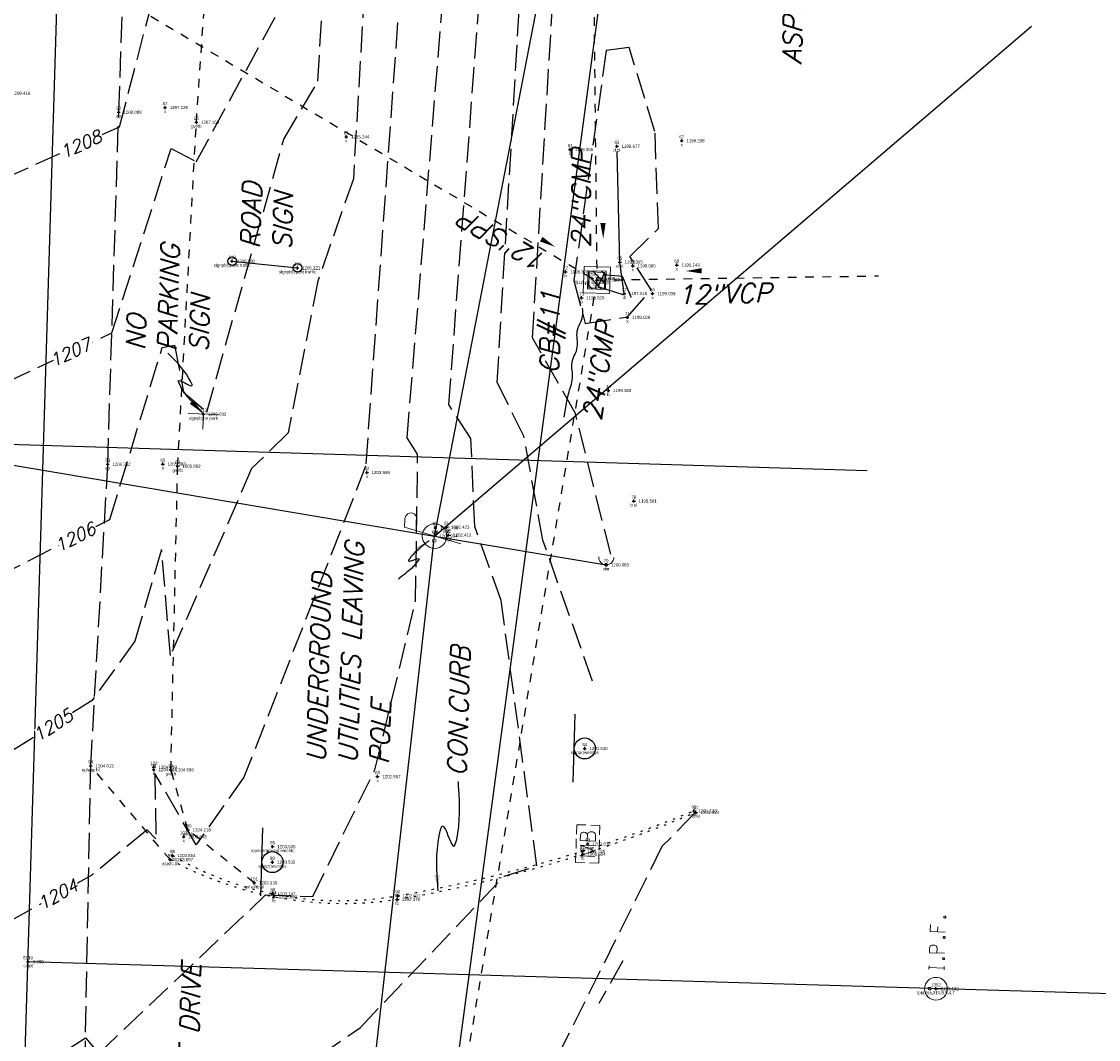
# Model space of a CAD drawing. Extents: x 2383805 to 2387584, y 226460 to 239380.
# Tile 43 of 49: x 2386929 to 2387065, y 228181 to 228310. Entities that reach past the tile are written whole.
import ezdxf
from ezdxf.enums import TextEntityAlignment as Align

# ---------------------------------------------------------------- set-up
doc = ezdxf.new("R2010")
doc.units = 0
doc.header["$LTSCALE"] = 20
doc.header["$MEASUREMENT"] = 0
doc.set_wipeout_variables(frame=1)
doc.header["$PDSIZE"] = 2
for name, pattern in [('elecex', [0]), ('OhDOT_USTN1', [0.055, 0.014, -0.041]), ('OhDOT_USTN2', [0.11, 0.069, -0.041]), ('OhDOT_USTN3', [0.22, 0.165, -0.055]), ('OhDOT_USTN5', [0.11, 0.055, -0.055]), ('REDO_Drainage01', [1.6, 0.85, -0.75]), ('stream', [1.4, 0.7, -0.1, 0.1, -0.1, 0.1, -0.1, 0.1, -0.1]), ('teleex', [0])]:
    doc.linetypes.add(name, pattern=pattern)
for name, color, linetype in [('0_Match_Line_Mask', 9, 'Continuous'), ('DR_X_Cells', 151, 'OhDOT_USTN2'), ('DR_X_Ditch3d', 133, 'stream'), ('DR_X_Storm_Sewer', 151, 'OhDOT_USTN5'), ('DR_X_Text', 7, 'Continuous'), ('DT_X_User_Label', 134, 'Continuous'), ('DV_X_Property_Line', 7, 'Continuous'), ('PV_X_Curb', 120, 'OhDOT_USTN1'), ('PV_X_Driveway', 7, 'OhDOT_USTN5'), ('PV_X_EOP', 7, 'OhDOT_USTN3'), ('PV_X_Parking_Lot', 7, 'OhDOT_USTN5'), ('PV_X_Text', 7, 'Continuous'), ('RD_X_Cells', 7, 'Continuous'), ('RW_X_PARCEL', 6, 'Continuous'), ('SN_X_Private', 40, 'Continuous'), ('SN_X_Public', 3, 'Continuous'), ('SN_X_Text', 7, 'Continuous'), ('SV_X_Mon_Cells_Found', 7, 'Continuous'), ('SV_X_Shot_Marker', 2, 'Continuous'), ('SV_X_Text_Description', 7, 'Continuous'), ('SV_X_Text_Elevation', 7, 'Continuous'), ('SV_X_Text_Name', 7, 'Continuous'), ('UT_X_Electric', 1, 'elecex'), ('UT_X_Electric_Cells', 1, 'Continuous'), ('UT_X_Electric_Text', 7, 'Continuous'), ('UT_X_Misc_Cells', 7, 'Continuous'), ('UT_X_Telecom', 30, 'teleex'), ('UT_X_Unknown_Cells', 7, 'Continuous')]:
    doc.layers.add(name, color=color, linetype=linetype)
doc.layers.add('DT_X_Contour_Major', color=132, linetype='OhDOT_USTN3', transparency=0.5)
doc.layers.add('DT_X_Contour_Minor', color=136, linetype='OhDOT_USTN3', transparency=0.5)
doc.styles.add('PTXT', font='TXT')
doc.styles.add('SHR', font='simplex.shx', dxfattribs={"oblique": 15})

# ---------------------------------------------------------------- blocks, each defined once
blk = doc.blocks.new('SPT9')
at = {"color": 0, "linetype": 'Continuous'}
for p, q in [((-0.5, 0), (0.5, 0)), ((0, -0.5), (0, 0.5))]:
    blk.add_line(p, q, dxfattribs=at)
blk = doc.blocks.new('CB22B-X')
at = {"layer": 'Defpoints', "color": 20, "linetype": 'REDO_Drainage01', "lineweight": 0}
blk.add_lwpolyline([(-1, 1), (1, 1), (1, -1), (-1, -1), (-1, 1)], close=True, dxfattribs=at)
at = {"layer": 'DR_X_Cells', "color": 151, "linetype": 'Continuous', "lineweight": 0}
for p, q in [((-1.15, -0.61), (0.61, 1.15)), ((-1.15, 0.52), (-0.52, 1.15)), ((-0.55, -1.15), (1.15, 0.55)), ((0.58, -1.15), (1.15, -0.58))]:
    blk.add_line(p, q, dxfattribs=at)
at = {"layer": 'DR_X_Cells', "color": 151, "linetype": 'REDO_Drainage01', "lineweight": 0}
blk.add_lwpolyline([(-1.67, 1.67), (1.67, 1.67), (1.67, -1.67), (-1.67, -1.67), (-1.67, 1.67)], close=True, dxfattribs=at)
at = {"layer": 'DR_X_Cells', "color": 151, "linetype": 'Continuous', "lineweight": 0, "flags": 128}
blk.add_lwpolyline([(-1.15, 1.15), (1.15, 1.15), (1.15, -1.15), (-1.15, -1.15), (-1.15, 1.15)], close=True, dxfattribs=at)
blk = doc.blocks.new('CBS_CATCH BASIN RECTANGLE')
blk.add_blockref('CB22B-X', (0, 0))
blk = doc.blocks.new('DM')
at = {"layer": 'UT_X_Misc_Cells', "linetype": 'Continuous', "lineweight": 0}
h = blk.add_hatch(color=2, dxfattribs=at)
edge = h.paths.add_edge_path()
edge.add_arc((0, 0), 0.01, 0, 360)
at = {"layer": 'UT_X_Misc_Cells', "color": 2, "linetype": 'Continuous', "lineweight": 0}
blk.add_arc((0.04, 0), 0.04, 90, 270, dxfattribs=at)
blk = doc.blocks.new('DM_GUY WIRE ANCHOR')
at = {"xscale": 12, "yscale": 12, "zscale": 12}
blk.add_blockref('DM', (0.001, 0), dxfattribs=at)
blk = doc.blocks.new('MB')
at = {"layer": 'RD_X_Cells', "color": 230, "linetype": 'Continuous', "lineweight": 0}
for p, q in [((-0.0256, 0.0611), (0.0245, 0.0611)), ((-0.0256, -0.0611), (0.0245, -0.0611))]:
    blk.add_line(p, q, dxfattribs=at)
at = {"layer": 'RD_X_Cells', "color": 230, "linetype": 'Continuous', "lineweight": 0, "flags": 128}
for points in [[(-0.1, 0.0126), (-0.1, 0.0611), (-0.0515, 0.0611)], [(0.0503, 0.0611), (0.1, 0.0611), (0.1, 0.0126)], [(-0.0648, -0.04), (-0.0648, 0.04), (-0.0358, -0.04), (-0.0081, 0.04), (-0.0081, -0.04)], [(0.0511, 0.0035), (0.0542, 0.0066), (0.0561, 0.0085), (0.0574, 0.0104), (0.058, 0.0117), (0.0593, 0.0142), (0.0599, 0.0161), (0.0612, 0.0205), (0.0612, 0.0224), (0.0612, 0.0249), (0.0605, 0.0287), (0.0593, 0.0318), (0.0574, 0.0343), (0.0542, 0.0368), (0.0517, 0.0381), (0.0505, 0.0387), (0.0473, 0.04), (0.0164, 0.04), (0.0164, -0.04), (0.0511, -0.04), (0.0555, -0.0375), (0.0593, -0.0343), (0.0624, -0.0293), (0.0643, -0.0236), (0.0649, -0.0179), (0.0649, -0.0142), (0.0637, -0.0104), (0.0612, -0.0047), (0.058, -0.0009), (0.0511, 0.0035), (0.0164, 0.0035)], [(-0.0515, -0.0611), (-0.1, -0.0611), (-0.1, -0.0126)], [(0.1, -0.0126), (0.1, -0.0611), (0.0503, -0.0611)]]:
    blk.add_lwpolyline(points, dxfattribs=at)
blk = doc.blocks.new('PP')
at = {"layer": 'UT_X_Electric_Cells', "color": 1, "linetype": 'Continuous', "lineweight": 0}
for p, q in [((0.0428, 0.16), (-0.0375, -0.14)), ((0.0428, 0.16), (0.0853, 0.16)), ((0.0257, 0.0963), (0.0853, 0.0963))]:
    blk.add_line(p, q, dxfattribs=at)
blk.add_circle((0, 0), 0.065, dxfattribs=at)
at = {"layer": 'UT_X_Electric_Cells', "color": 1, "linetype": 'Continuous', "lineweight": 0, "extrusion": (0, 0, -1)}
blk.add_arc((-0.086, 0.1281), 0.0319, 88.8767, 271.1233, dxfattribs=at)
blk = doc.blocks.new('SGN1P')
at = {"layer": 'SN_X_Public', "color": 3, "linetype": 'Continuous', "lineweight": 0}
for p, q in [((0, 0.08), (0, -0.08)), ((0, 0), (-0.08, 0))]:
    blk.add_line(p, q, dxfattribs=at)
blk = doc.blocks.new('SIGNPB_PUBLIC SIGN')
at = {"xscale": 12, "yscale": 12, "zscale": 12}
blk.add_blockref('SGN1P', (0, 0), dxfattribs=at)
blk = doc.blocks.new('SV-SIGN1')
blk.add_line((-0.432, 0.133), (0.432, 0.133))
blk.add_circle((0, 0), 0.133)
blk = doc.blocks.new('IPID')
at = {"layer": 'SV_X_Mon_Cells_Found', "color": 2, "linetype": 'Continuous', "lineweight": 0}
blk.add_line((0, 0.0058), (0, -0.0383), dxfattribs=at)
at = {"layer": 'SV_X_Mon_Cells_Found', "color": 2, "linetype": 'Continuous', "lineweight": 0, "flags": 128}
for points in [[(0.1015, 0.04), (0.1192, 0.04)], [(0.1103, -0.04), (0.1103, 0.04)], [(0.1886, -0.04), (0.1886, 0.04), (0.2151, 0.04), (0.2178, 0.0394), (0.2217, 0.0381), (0.2233, 0.0368), (0.225, 0.0356), (0.2272, 0.0324), (0.2288, 0.0293), (0.2299, 0.0242), (0.2299, 0.0167), (0.2294, 0.0142), (0.2283, 0.0104), (0.2261, 0.006), (0.2239, 0.0041), (0.2222, 0.0028), (0.2195, 0.0016), (0.2151, 0.0009), (0.1886, 0.0009)], [(0.3391, 0.04), (0.301, 0.04), (0.301, -0.04)], [(0.301, 0.0009), (0.328, 0.0009)], [(0.1015, -0.04), (0.1192, -0.04)], [(0.1583, -0.0293), (0.161, -0.0293), (0.1627, -0.0305), (0.1643, -0.0331), (0.1643, -0.0362), (0.1627, -0.0387), (0.161, -0.04), (0.1583, -0.04), (0.1566, -0.0387), (0.155, -0.0362), (0.155, -0.0331), (0.1566, -0.0305), (0.1583, -0.0293)], [(0.2707, -0.0293), (0.2735, -0.0293), (0.2751, -0.0305), (0.2768, -0.0331), (0.2768, -0.0362), (0.2751, -0.0387), (0.2735, -0.04), (0.2707, -0.04), (0.2691, -0.0387), (0.2674, -0.0362), (0.2674, -0.0331), (0.2691, -0.0305), (0.2707, -0.0293)], [(0.3782, -0.0293), (0.3809, -0.0293), (0.3826, -0.0305), (0.3843, -0.0331), (0.3843, -0.0362), (0.3826, -0.0387), (0.3809, -0.04), (0.3782, -0.04), (0.3765, -0.0387), (0.3749, -0.0362), (0.3749, -0.0331), (0.3765, -0.0305), (0.3782, -0.0293)]]:
    blk.add_lwpolyline(points, dxfattribs=at)
at = {"layer": 'SV_X_Mon_Cells_Found', "color": 2, "linetype": 'Continuous', "lineweight": 0}
for centre, radius in [((0, 0), 0.06), ((0, 0.0326), 0.008)]:
    blk.add_circle(centre, radius, dxfattribs=at)

msp = doc.modelspace()

# ---------------------------------------------------------------- linework, layer by layer
at = {"layer": '0_Match_Line_Mask'}
msp.add_line((2386851.48, 228258.6), (2387035.9, 228252.91), dxfattribs=at)
at = {"layer": 'DR_X_Ditch3d'}
msp.add_polyline3d([(2387005.13, 228275.37, 1197.52), (2387004.56, 228279.37, 1198.39), (2387004.2, 228294.05, 1198.68)], dxfattribs=at)
at = {"layer": 'DR_X_Storm_Sewer'}
for p, q in [((2387000.37, 228398.43), (2387001.65, 228277.08)), ((2386892.18, 228342.01), (2387001.08, 228277.28)), ((2387001.65, 228277.08), (2387037.37, 228277.61)), ((2387001.65, 228277.08), (2386975, 228117.18))]:
    msp.add_line(p, q, dxfattribs=at)
at = {"layer": 'DR_X_Text'}
for points, format in [([(2387002.47, 228282.31, 0, 0.667, 0), (2387002.43, 228284.31, 0, 0, -0.041595), (2387002.56, 228286.32, 0, 0, 0.125362), (2387002.36, 228288.31, 0, 0, -0.167832), (2387002.32, 228290.31, 0, 0, 0.167832), (2387002.28, 228292.31, 0, 0, 0.167832)], "xyseb"), ([(2386996.36, 228281.29, 0, 0.667, 0), (2386994.61, 228282.27, 0, 0, -0.041595), (2386992.94, 228283.38, 0, 0, 0.125362), (2386991.12, 228284.21, 0, 0, -0.167832), (2386989.37, 228285.18, 0, 0, 0.167832), (2386987.62, 228286.15, 0, 0, 0.167832)], "xyseb"), ([(2387012.93, 228278.23, 0, 0.667, 0), (2387014.93, 228278.25, 0, 0, -0.041595), (2387016.93, 228278.11, 0, 0, 0.125362), (2387018.93, 228278.3, 0, 0, -0.167832), (2387020.93, 228278.32, 0, 0, 0.167832), (2387022.93, 228278.34, 0, 0, 0.167832)], "xyseb"), ([(2386997.53, 228259.71), (2386997.86, 228261.69, -0.041595), (2386998.36, 228263.63, 0.125362), (2386998.52, 228265.63, -0.167832), (2386998.85, 228267.6, 0.167832), (2386999.18, 228269.58, -0.167832), (2386999.51, 228271.55, 0.167832), (2386999.84, 228273.52, 0.167832)], "xyb")]:
    msp.add_lwpolyline(points, format=format, dxfattribs=at)
at = {"layer": 'DT_X_Contour_Major'}
for points, elevation in [([(2387003.57, 228428.76), (2386986.58, 228422.13), (2386983.81, 228418.17), (2386979.31, 228389.1), (2386979.51, 228381.66), (2386973.47, 228335.6), (2386970.79, 228289.94), (2386966.29, 228276.95), (2386962.54, 228257.7), (2386957.9, 228253.17), (2386947.61, 228229.46), (2386946.49, 228242.92), (2386943.08, 228231.27), (2386937.69, 228223.77), (2386924.61, 228215.55), (2386908.74, 228223.13), (2386906.94, 228225.59), (2386895.32, 228212.82), (2386894.56, 228208.75), (2386884.29, 228195.31), (2386879.82, 228191.77)], 1205), ([(2387003.41, 228242.31), (2386998.95, 228260.14), (2386993.5, 228269.77), (2387000.16, 228380.79), (2386995.76, 228395.48), (2386996.79, 228402.76), (2387007.38, 228403.41), (2387010.54, 228398.72), (2387011.52, 228392.37), (2387004.9, 228384.22), (2387004.79, 228360.54), (2387005.89, 228358.57), (2387012.87, 228362.44)], 1200)]:
    msp.add_lwpolyline(points, dxfattribs=dict(at, elevation=elevation))
at = {"layer": 'DT_X_Contour_Minor'}
for points, elevation in [([(2386872.53, 228207.26), (2386884.37, 228212.45), (2386889.68, 228246.6), (2386897.72, 228272.96), (2386893.96, 228283.53), (2386904.36, 228302.55), (2386912.19, 228299.81), (2386926.54, 228289.97), (2386941.14, 228296.5), (2386947.75, 228321.76), (2386950.02, 228313.43), (2386952.55, 228313.91), (2386956.99, 228323.55), (2386969.3, 228407.53), (2386972.6, 228421.76), (2386971.58, 228433.36), (2386978.61, 228434.87), (2386982.16, 228448.57), (2386996.06, 228453.72), (2387005.29, 228447.77)], 1208), ([(2386874.96, 228202.09), (2386885.65, 228207.71), (2386888.47, 228213.3), (2386893.05, 228240.86), (2386906.35, 228275.64), (2386926.82, 228264.15), (2386940.18, 228270.37), (2386947.7, 228293.77), (2386950.87, 228292.09), (2386961.53, 228311.6), (2386963.02, 228335.37), (2386970.23, 228376.33), (2386973.48, 228407.04), (2386979.55, 228427.68), (2386982.7, 228429.84), (2386980.96, 228432.32), (2386984.08, 228448.42), (2386989.76, 228449.74), (2387003.28, 228440.8)], 1207), ([(2386877.39, 228196.93), (2386887.03, 228203.43), (2386892.64, 228216.54), (2386894.2, 228225.19), (2386901.37, 228240.84), (2386905.58, 228246.45), (2386911.6, 228247.6), (2386925.61, 228239.45), (2386939.92, 228246.72), (2386946.57, 228268.54), (2386948.12, 228268.84), (2386949.28, 228262.85), (2386952.2, 228260.34), (2386961.99, 228294.97), (2386966.3, 228302.29), (2386968.44, 228338.38), (2386978.25, 228408.91), (2386981.53, 228422.35), (2386984.19, 228425.51), (2387001.88, 228434.1)], 1206), ([(2387005.26, 228423.41), (2386986.89, 228416.25), (2386982.09, 228386.04), (2386983.42, 228382.51), (2386978.6, 228340.45), (2386972.35, 228253.48), (2386956.93, 228214.03), (2386950.86, 228205.45), (2386945.63, 228214.51), (2386945.76, 228206.23), (2386944.65, 228207.36), (2386937.66, 228201.62), (2386924.05, 228193.98), (2386898.04, 228204.61), (2386889.27, 228197.23), (2386882.12, 228188.52), (2386880.39, 228183.69)], 1204), ([(2386869.96, 228136.03), (2386871.92, 228139.3), (2386876.13, 228140.98), (2386882.48, 228153.55), (2386885, 228166.49), (2386892.41, 228181.53), (2386897.79, 228186.06), (2386901.59, 228186.62), (2386923.71, 228172.54), (2386936.85, 228180.97), (2386938.51, 228179.01), (2386959.66, 228199.1), (2386965.64, 228198.92), (2386973.53, 228214.98), (2386978.67, 228236.27), (2386978.94, 228255.01), (2386977.61, 228257.08), (2386987.75, 228381.64), (2386985.84, 228392.28), (2386989.54, 228413.37), (2387006.95, 228418.06)], 1203), ([(2386873.53, 228108.89), (2386876.84, 228122.71), (2386895.09, 228154.69), (2386895.4, 228163.45), (2386898.21, 228168.17), (2386900.03, 228168.09), (2386908.42, 228158.73), (2386924.14, 228152.49), (2386936, 228159.51), (2386939.12, 228156.42), (2386951.99, 228168.68), (2386971.68, 228182.29), (2386989.91, 228201.47), (2386994.06, 228202.8), (2386989.52, 228236.43), (2386986.19, 228245.83), (2386985.68, 228256.99), (2386982.89, 228261.29), (2386991.9, 228380.79), (2386988.91, 228391.85), (2386991.64, 228409.42), (2387000.21, 228409.96), (2387008.64, 228412.71)], 1202), ([(2387001.11, 228226.21), (2386994.82, 228244.09), (2386992.4, 228257.3), (2386989.02, 228264.08), (2386995.74, 228377.7), (2386992.97, 228390.54), (2386994.56, 228406.55), (2387010.33, 228407.37)], 1201), ([(2387014.13, 228209.56), (2387009.91, 228205.23), (2386986.46, 228158.08), (2386988.07, 228169.04), (2386974.84, 228155.52), (2386986.01, 228155.74)], 1201), ([(2387004.93, 228190.76), (2387001.92, 228185.33)], 1201)]:
    msp.add_lwpolyline(points, dxfattribs=dict(at, elevation=elevation))
for points, elevation in [([(2387009.46, 228283.61), (2387009.02, 228295.92), (2387005.75, 228306.59), (2387002.84, 228306.18), (2386998.75, 228277.01), (2387000.18, 228271.58), (2387005.52, 228272.4), (2387008.53, 228275.83), (2387005.84, 228280.07), (2387009.46, 228283.61)], 1199), ([(2387002.5, 228277.75), (2387001.79, 228276.25), (2387005.99, 228274.9), (2387004.9, 228277.52), (2387002.5, 228277.75)], 1198)]:
    msp.add_lwpolyline(points, close=True, dxfattribs=dict(at, elevation=elevation))
at = {"layer": 'DV_X_Property_Line'}
for p, q in [((2386925.53, 228056.77), (2386936.96, 228436.47)), ((2387236.02, 228181.5), (2386929.56, 228190.64))]:
    msp.add_line(p, q, dxfattribs=at)
at = {"layer": 'PV_X_Curb'}
for points in [[(2386947.57, 228203.58, 0.162103), (2386976.33, 228198.53, 0.056789), (2387014.21, 228209.58)], [(2386947.87, 228204.11, 0.176047), (2386976.42, 228199, 0.053929), (2387013.96, 228209.76)]]:
    msp.add_lwpolyline(points, format="xyb", dxfattribs=at)
at = {"layer": 'PV_X_Driveway'}
msp.add_lwpolyline([(2386958.23, 228200.63), (2386949.81, 228207.37), (2386947.66, 228214.98), (2386948.52, 228253.48), (2386950.89, 228297.1), (2386953.02, 228328.24), (2386955.49, 228342.53), (2386956.46, 228382.18), (2386954.06, 228415.36), (2386948.48, 228416.33)], dxfattribs=at)
at = {"layer": 'PV_X_EOP'}
msp.add_lwpolyline([(2386931.43, 227957.67), (2386932.18, 227988.35), (2386932.61, 228011.76), (2386934.05, 228058.02), (2386935.08, 228094.72), (2386936.18, 228133.41), (2386936.19, 228146.5), (2386937.5, 228215.47), (2386939.66, 228253.72), (2386941.05, 228298.36), (2386942.74, 228344.01), (2386944.25, 228384.41), (2386947.93, 228416.6, -0.054613), (2386962.2, 228461.54, -0.274647), (2387010.33, 228488.52)], format="xyb", dxfattribs=at)
at = {"layer": 'PV_X_Parking_Lot'}
msp.add_lwpolyline([(2386947.57, 228203.58), (2386937.5, 228215.47)], dxfattribs=at)
at = {"layer": 'PV_X_Text'}
msp.add_lwpolyline([(2386981.56, 228199.64), (2386981.55, 228199.74), (2386981.52, 228200.01), (2386981.48, 228200.44), (2386981.44, 228201), (2386981.4, 228201.67), (2386981.38, 228202.42), (2386981.37, 228203.23), (2386981.39, 228204.08), (2386981.44, 228204.94), (2386981.53, 228205.79), (2386981.66, 228206.6), (2386981.85, 228207.36), (2386981.96, 228207.71), (2386982.06, 228207.85), (2386982.18, 228207.82), (2386982.31, 228207.66), (2386982.46, 228207.39), (2386982.62, 228207.05), (2386982.78, 228206.66), (2386982.94, 228206.27), (2386983.1, 228205.91), (2386983.25, 228205.6), (2386983.39, 228205.38), (2386983.51, 228205.28), (2386983.62, 228205.33), (2386983.67, 228205.43), (2386983.89, 228206.14), (2386984.05, 228206.93), (2386984.16, 228207.77), (2386984.22, 228208.62), (2386984.26, 228209.48), (2386984.26, 228210.31), (2386984.24, 228211.1), (2386984.21, 228211.81), (2386984.17, 228212.42), (2386984.13, 228212.92), (2386984.1, 228213.28), (2386984.08, 228213.47), (2386984.07, 228213.49)], dxfattribs=at)
msp.add_solid([(2386981.05, 228201.61), (2386981.72, 228201.66), (2386981.56, 228199.64)], dxfattribs=at)
at = {"layer": 'RW_X_PARCEL'}
msp.add_lwpolyline([(2386958.95, 228080.39), (2386979.7, 228145.69), (2387018.13, 228432.7)], dxfattribs=at)
at = {"layer": 'SN_X_Public'}
msp.add_line((2386955.42, 228279.47), (2386963.7, 228278.62), dxfattribs=at)
for centre in [(2386955.42, 228279.47, 1206.18), (2386963.7, 228278.62, 1205.22)]:
    msp.add_circle(centre, 0.546, dxfattribs=at)
at = {"layer": 'SN_X_Text'}
msp.add_lwpolyline([(2386951.69, 228260.21), (2386951.65, 228260.25), (2386951.53, 228260.37), (2386951.33, 228260.56), (2386951.09, 228260.81), (2386950.8, 228261.11), (2386950.48, 228261.46), (2386950.15, 228261.84), (2386949.81, 228262.25), (2386949.49, 228262.68), (2386949.19, 228263.12), (2386948.92, 228263.56), (2386948.7, 228263.99), (2386948.62, 228264.2), (2386948.6, 228264.31), (2386948.67, 228264.35), (2386948.8, 228264.32), (2386948.98, 228264.26), (2386949.19, 228264.16), (2386949.42, 228264.04), (2386949.66, 228263.92), (2386949.88, 228263.81), (2386950.08, 228263.73), (2386950.23, 228263.68), (2386950.33, 228263.69), (2386950.36, 228263.76), (2386950.35, 228263.82), (2386950.16, 228264.25), (2386949.91, 228264.69), (2386949.63, 228265.13), (2386949.31, 228265.56), (2386948.98, 228265.98), (2386948.65, 228266.38), (2386948.32, 228266.74), (2386948.02, 228267.07), (2386947.75, 228267.34), (2386947.53, 228267.56), (2386947.37, 228267.72), (2386947.28, 228267.8), (2386947.27, 228267.81)], dxfattribs=at)
msp.add_solid([(2386950.05, 228261.4), (2386950.52, 228261.87), (2386951.69, 228260.21)], dxfattribs=at)
at = {"layer": 'SV_X_Shot_Marker'}
for p in [(2386941.05, 228298.36, 1208.09), (2386946.92, 228298.97, 1207.22), (2386950.89, 228297.1, 1207.15), (2386969.9, 228295.25, 1205.24), (2387004.2, 228294.05, 1198.68), (2387012.41, 228294.75, 1199.21), (2386998.28, 228293.63, 1199.35), (2386955.42, 228279.47, 1206.18), (2387004.56, 228279.37, 1198.39), (2387011.79, 228278.99, 1199.14), (2386963.7, 228278.62, 1205.22), (2386997.69, 228278.13, 1199.38), (2387006.21, 228278.88, 1199.07), (2387001.08, 228277.28, 1198.05), (2387001.65, 228277.08, 1197.84), (2387005.13, 228275.37, 1197.52), (2387008.71, 228275.36, 1199.04), (2386999.71, 228274.82, 1198.83), (2387005.53, 228272.35, 1199.03), (2387003.12, 228263.08, 1199.38), (2386951.78, 228260.08, 1206.03), (2386939.66, 228253.72, 1206.35), (2386946.65, 228253.75, 1205.38), (2386948.52, 228253.48, 1205.66), (2386972.51, 228252.68, 1203.97), (2387006.35, 228249.06, 1199.58), (2386981.18, 228245.67, 1202.76), (2386982.6, 228245.74, 1202.42), (2386981.09, 228244.62, 1202.93), (2386982.85, 228244.75, 1202.41), (2387002.83, 228240.97, 1200.08), (2387000.12, 228217.68, 1201.53), (2386937.5, 228215.47, 1204.61), (2386945.49, 228215, 1204.01), (2386945.51, 228215.31, 1204.04), (2386947.66, 228214.98, 1204.6), (2386973.86, 228214.11, 1202.96), (2387013.96, 228209.76, 1201.13), (2387014.21, 228209.58, 1200.86), (2386949.81, 228207.37, 1204.22), (2386949.29, 228206.49, 1203.64), (2386960.56, 228205.23, 1203.54), (2387000.5, 228205.57, 1201.82), (2386947.87, 228204.11, 1203.85), (2386999.79, 228204.66, 1201.8), (2386999.86, 228204.28, 1201.6), (2386947.57, 228203.58, 1203.7), (2386960.53, 228203.27, 1203.54), (2386958.23, 228200.63, 1203.33), (2386960.58, 228199.25, 1203.15), (2386960.73, 228198.87, 1202.9), (2386976.33, 228198.53, 1202.38), (2386976.42, 228199, 1202.61), (2386929.56, 228190.64), (2387044.64, 228187.21, 1199.19)]:
    msp.add_point(p, dxfattribs=at)
at = {"layer": 'UT_X_Electric'}
msp.add_line((2386981.09, 228244.62), (2387056.77, 228309.28), dxfattribs=at)
msp.add_lwpolyline([(2386893.32, 228259.39), (2386981.09, 228244.62)], dxfattribs=at)
at = {"layer": 'UT_X_Electric_Cells'}
msp.add_line((2386981.09, 228244.62), (2387002.83, 228240.97), dxfattribs=at)
at = {"layer": 'UT_X_Electric_Text'}
msp.add_lwpolyline([(2386980.42, 228244.03), (2386980.38, 228244.01), (2386980.28, 228243.94), (2386980.12, 228243.83), (2386979.92, 228243.68), (2386979.68, 228243.49), (2386979.42, 228243.28), (2386979.15, 228243.05), (2386978.86, 228242.8), (2386978.59, 228242.53), (2386978.32, 228242.25), (2386978.09, 228241.97), (2386977.89, 228241.69), (2386977.8, 228241.55), (2386977.78, 228241.47), (2386977.83, 228241.44), (2386977.92, 228241.44), (2386978.06, 228241.47), (2386978.22, 228241.52), (2386978.39, 228241.58), (2386978.57, 228241.64), (2386978.75, 228241.69), (2386978.9, 228241.73), (2386979.01, 228241.75), (2386979.08, 228241.74), (2386979.1, 228241.68), (2386979.08, 228241.64), (2386978.9, 228241.36), (2386978.68, 228241.08), (2386978.43, 228240.8), (2386978.16, 228240.52), (2386977.88, 228240.26), (2386977.59, 228240.02), (2386977.32, 228239.8), (2386977.07, 228239.6), (2386976.85, 228239.44), (2386976.67, 228239.3), (2386976.54, 228239.21), (2386976.47, 228239.16), (2386976.46, 228239.16)], dxfattribs=at)
msp.add_solid([(2386979, 228242.58), (2386978.61, 228243.12), (2386980.42, 228244.03)], dxfattribs=at)
at = {"layer": 'UT_X_Telecom'}
for points in [[(2386893.32, 228259.39), (2386981.09, 228244.62), (2387019.91, 228445.19)], [(2386942.89, 227909.84), (2386956.82, 228040.91), (2386967.92, 228128.78), (2386981.09, 228244.62)]]:
    msp.add_lwpolyline(points, dxfattribs=at)

# ---------------------------------------------------------------- block references
at = {"layer": 'DR_X_Cells', "rotation": 88.23333334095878}
msp.add_blockref('CBS_CATCH BASIN RECTANGLE', (2387001.65, 228277.08, 1197.84), dxfattribs=at)
at = {"layer": 'SN_X_Private', "xscale": 10, "yscale": 10, "zscale": 10, "rotation": 88.23333334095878}
for p in [(2387000.12, 228217.68, 1201.53), (2386960.53, 228203.27, 1203.54)]:
    msp.add_blockref('SV-SIGN1', p, dxfattribs=at)
at = {"layer": 'SN_X_Public', "xscale": 2, "yscale": 2, "zscale": 2, "rotation": 88.23333334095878}
msp.add_blockref('SIGNPB_PUBLIC SIGN', (2386951.78, 228260.08, 1206.03), dxfattribs=at)
at = {"layer": 'SV_X_Mon_Cells_Found', "xscale": 24, "yscale": 24, "zscale": 24, "rotation": 88.23333334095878}
msp.add_blockref('IPID', (2387044.64, 228187.21, 1199.19), dxfattribs=at)
at = {"layer": 'SV_X_Shot_Marker', "xscale": 0.4, "yscale": 0.4, "zscale": 0.4}
for p in [(2386941.05, 228298.36, 1208.09), (2386946.92, 228298.97, 1207.22), (2386950.89, 228297.1, 1207.15), (2386969.9, 228295.25, 1205.24), (2387004.2, 228294.05, 1198.68), (2387012.41, 228294.75, 1199.21), (2386998.28, 228293.63, 1199.35), (2386955.42, 228279.47, 1206.18), (2387004.56, 228279.37, 1198.39), (2387006.21, 228278.88, 1199.07), (2387011.79, 228278.99, 1199.14), (2386963.7, 228278.62, 1205.22), (2386997.69, 228278.13, 1199.38), (2387001.08, 228277.28, 1198.05), (2387001.65, 228277.08, 1197.84), (2386999.71, 228274.82, 1198.83), (2387005.13, 228275.37, 1197.52), (2387008.71, 228275.36, 1199.04), (2387005.53, 228272.35, 1199.03), (2387003.12, 228263.08, 1199.38), (2386951.78, 228260.08, 1206.03), (2386939.66, 228253.72, 1206.35), (2386946.65, 228253.75, 1205.38), (2386948.52, 228253.48, 1205.66), (2386972.51, 228252.68, 1203.97), (2387006.35, 228249.06, 1199.58), (2386981.09, 228244.62, 1202.93), (2386981.18, 228245.67, 1202.76), (2386982.6, 228245.74, 1202.42), (2386982.85, 228244.75, 1202.41), (2387002.83, 228240.97, 1200.08), (2387000.12, 228217.68, 1201.53), (2386937.5, 228215.47, 1204.61), (2386945.49, 228215, 1204.01), (2386945.51, 228215.31, 1204.04), (2386947.66, 228214.98, 1204.6), (2386973.86, 228214.11, 1202.96), (2387013.96, 228209.76, 1201.13), (2387014.21, 228209.58, 1200.86), (2386949.29, 228206.49, 1203.64), (2386949.81, 228207.37, 1204.22), (2386960.56, 228205.23, 1203.54), (2387000.5, 228205.57, 1201.82), (2386947.87, 228204.11, 1203.85), (2386999.79, 228204.66, 1201.8), (2386999.86, 228204.28, 1201.6), (2386947.57, 228203.58, 1203.7), (2386960.53, 228203.27, 1203.54), (2386958.23, 228200.63, 1203.33), (2386960.58, 228199.25, 1203.15), (2386960.73, 228198.87, 1202.9), (2386976.33, 228198.53, 1202.38), (2386976.42, 228199, 1202.61), (2386929.56, 228190.64), (2387044.64, 228187.21, 1199.19)]:
    msp.add_blockref('SPT9', p, dxfattribs=at)
at = {"layer": 'UT_X_Electric_Cells', "rotation": 88.23333334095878}
for name, p, xscale, yscale, zscale in [('PP', (2386981.09, 228244.62, 1202.93), 24, 24, 24), ('DM_GUY WIRE ANCHOR', (2387002.83, 228240.97, 1200.08), 2, 2, 2)]:
    msp.add_blockref(name, p, dxfattribs=dict(at, xscale=xscale, yscale=yscale, zscale=zscale))
at = {"layer": 'UT_X_Unknown_Cells', "xscale": 24, "yscale": 24, "zscale": 24, "rotation": 88.23333334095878}
msp.add_blockref('MB', (2387000.5, 228205.57, 1201.82), dxfattribs=at)

# ---------------------------------------------------------------- texts
at = {"layer": 'DR_X_Text', "style": 'SHR', "oblique": 15}
for s, rotation, p in [('24"CMP', 90.0075, (2387000.87, 228281.18)), ('12"SPP', 149.8759, (2386995.65, 228279.98)), ('12"VCP', 1.4956, (2387011.88, 228273.99)), ('CB#11', 89.0881, (2386996.82, 228265.2)), ('24"CMP', 81.5755, (2387002.19, 228259.19))]:
    msp.add_text(s, height=2.4, rotation=rotation, dxfattribs=at).set_placement(p)
at = {"layer": 'PV_X_Text', "char_height": 2.4, "attachment_point": 1, "rotation": 88.2333, "style": 'SHR'}
for s, insert in [('ASPHALT PARKING LOT', (2387025.14, 228304.53)), ('CON.CURB', (2386982.69, 228214.23)), ('ASPHALT DRIVE', (2386948.34, 228166.32))]:
    msp.add_mtext_dynamic_manual_height_columns(s, width=44.2227, gutter_width=12, heights=[0], dxfattribs=dict(at, insert=insert))
at = {"layer": 'SN_X_Text', "char_height": 2.4, "attachment_point": 1, "rotation": 88.2333, "style": 'SHR'}
for s, insert in [('ROAD\\PSIGN', (2386956.53, 228281.12)), ('NO \\PPARKING\\PSIGN', (2386941.98, 228268.25))]:
    msp.add_mtext_dynamic_manual_height_columns(s, width=30.4913, gutter_width=12, heights=[0], dxfattribs=dict(at, insert=insert))
at = {"layer": 'SV_X_Text_Description', "style": 'PTXT'}
for s, p in [('x', (2386946.92, 228298.27, 1207.22)), ('ep', (2386941.05, 228297.66, 1208.09)), ('gvl/tb', (2386950.89, 228296.4, 1207.15)), ('x', (2386969.9, 228294.55, 1205.24)), ('x', (2387012.41, 228294.05, 1199.21)), ('b', (2386998.28, 228292.93, 1199.35)), ('d bl', (2387004.2, 228293.35, 1198.68)), ('signpb)2post traffic', (2386955.42, 228278.77, 1206.18)), ('d el', (2387004.56, 228278.67, 1198.39)), ('signpb)2post traffic', (2386963.7, 228277.92, 1205.22)), ('b', (2386997.69, 228277.43, 1199.38)), ('x', (2387006.21, 228278.18, 1199.07)), ('x', (2387011.79, 228278.29, 1199.14)), ('fl)12cpp smooth in', (2387001.08, 228276.58, 1198.05)), ('cbs', (2387001.65, 228276.38, 1197.84)), ('d', (2387005.13, 228274.67, 1197.52)), ('x', (2387008.71, 228274.66, 1199.04)), ('b', (2386999.71, 228274.12, 1198.83)), ('x', (2387005.53, 228271.65, 1199.03)), ('b', (2387003.12, 228262.38, 1199.38)), ('signpb)no park', (2386951.78, 228259.38, 1206.03)), ('ep', (2386939.66, 228253.02, 1206.35)), ('x', (2386946.65, 228253.05, 1205.38)), ('gvl/tb', (2386948.52, 228252.78, 1205.66)), ('x', (2386972.51, 228251.98, 1203.97)), ('b el', (2387006.35, 228248.36, 1199.58)), ('ugt', (2386981.18, 228244.97, 1202.76)), ('ugc', (2386982.6, 228245.04, 1202.42)), ('pp', (2386981.09, 228243.92, 1202.93)), ('uge', (2386982.85, 228244.05, 1202.41)), ('dm', (2387002.83, 228240.27, 1200.08)), ('signpr)wendys', (2387000.12, 228216.98, 1201.53)), ('ep/asp bl', (2386937.5, 228214.77, 1204.61)), ('x', (2386945.51, 228214.61, 1204.04)), ('x', (2386945.49, 228214.3, 1204.01)), ('gvl/tb', (2386947.66, 228214.28, 1204.6)), ('x', (2386973.86, 228213.41, 1202.96)), ('c el', (2387013.96, 228209.06, 1201.13)), ('fc el', (2387014.21, 228208.88, 1200.86)), ('gvl/tb', (2386949.81, 228206.67, 1204.22)), ('x', (2386949.29, 228205.79, 1203.64)), ('mb', (2387000.5, 228204.87, 1201.82)), ('x)underground electric', (2386960.56, 228204.53, 1203.54)), ('fc', (2386999.86, 228203.58, 1201.6)), ('c', (2386999.79, 228203.96, 1201.8)), ('asp/fc bl', (2386947.57, 228202.88, 1203.7)), ('c bl', (2386947.87, 228203.41, 1203.85)), ('signpr)wendys', (2386960.53, 228202.57, 1203.54)), ('gvl el/tb el', (2386958.23, 228199.93, 1203.33)), ('c', (2386960.58, 228198.55, 1203.15)), ('fc', (2386960.73, 228198.17, 1202.9)), ('c', (2386976.42, 228198.3, 1202.61)), ('fc', (2386976.33, 228197.83, 1202.38)), ('calpt', (2386929.56, 228189.94)), ('Ipid)h/a,310,8,5,4,7', (2387044.64, 228186.51, 1199.19))]:
    msp.add_text(s, height=0.4, dxfattribs=at).set_placement(p, align=Align.CENTER)
at = {"layer": 'SV_X_Text_Elevation', "style": 'PTXT'}
for s, p in [('1208.416', (2386927.54, 228300.57, 1208.42)), ('1208.089', (2386941.65, 228298.16, 1208.09)), ('1207.225', (2386947.52, 228298.77, 1207.22)), ('1207.155', (2386951.49, 228296.9, 1207.15)), ('1205.244', (2386970.5, 228295.05, 1205.24)), ('1198.677', (2387004.8, 228293.85, 1198.68)), ('1199.208', (2387013.01, 228294.55, 1199.21)), ('1199.351', (2386998.88, 228293.43, 1199.35)), ('1206.180', (2386956.02, 228279.27, 1206.18)), ('1198.395', (2387005.16, 228279.17, 1198.39)), ('1199.065', (2387006.81, 228278.68, 1199.07)), ('1199.143', (2387012.39, 228278.79, 1199.14)), ('1205.221', (2386964.3, 228278.42, 1205.22)), ('1199.376', (2386998.29, 228277.93, 1199.38)), ('1198.049', (2387001.68, 228277.08, 1198.05)), ('1197.837', (2387002.25, 228276.88, 1197.84)), ('1198.826', (2387000.31, 228274.62, 1198.83)), ('1197.516', (2387005.73, 228275.17, 1197.52)), ('1199.039', (2387009.31, 228275.16, 1199.04)), ('1199.028', (2387006.13, 228272.15, 1199.03)), ('1199.383', (2387003.72, 228262.88, 1199.38)), ('1206.033', (2386952.38, 228259.88, 1206.03)), ('1206.352', (2386940.26, 228253.52, 1206.35)), ('1205.383', (2386947.25, 228253.55, 1205.38)), ('1205.662', (2386949.12, 228253.28, 1205.66)), ('1203.969', (2386973.11, 228252.48, 1203.97)), ('1199.581', (2387006.95, 228248.86, 1199.58)), ('1202.934', (2386981.69, 228244.42, 1202.93)), ('1202.758', (2386981.78, 228245.47, 1202.76)), ('1202.423', (2386983.2, 228245.54, 1202.42)), ('1202.412', (2386983.45, 228244.55, 1202.41)), ('1200.083', (2387003.43, 228240.77, 1200.08)), ('1201.530', (2387000.72, 228217.48, 1201.53)), ('1204.613', (2386938.1, 228215.27, 1204.61)), ('1204.014', (2386946.09, 228214.8, 1204.01)), ('1204.039', (2386946.11, 228215.11, 1204.04)), ('1204.596', (2386948.26, 228214.78, 1204.6)), ('1202.957', (2386974.46, 228213.91, 1202.96)), ('1201.133', (2387014.56, 228209.56, 1201.13)), ('1200.859', (2387014.81, 228209.38, 1200.86)), ('1203.643', (2386949.89, 228206.29, 1203.64)), ('1204.218', (2386950.41, 228207.17, 1204.22)), ('1203.535', (2386961.16, 228205.03, 1203.54)), ('1201.818', (2387001.1, 228205.37, 1201.82)), ('1203.854', (2386948.47, 228203.91, 1203.85)), ('1201.796', (2387000.39, 228204.46, 1201.8)), ('1201.604', (2387000.46, 228204.08, 1201.6)), ('1203.697', (2386948.17, 228203.38, 1203.7)), ('1203.535', (2386961.13, 228203.07, 1203.54)), ('1203.330', (2386958.83, 228200.43, 1203.33)), ('1203.147', (2386961.18, 228199.05, 1203.15)), ('1202.899', (2386961.33, 228198.67, 1202.9)), ('1202.375', (2386976.93, 228198.33, 1202.38)), ('1202.611', (2386977.02, 228198.8, 1202.61)), ('0.000', (2386930.16, 228190.44)), ('1199.192', (2387045.24, 228187.01, 1199.19))]:
    msp.add_text(s, height=0.4, dxfattribs=at).set_placement(p)
at = {"layer": 'SV_X_Text_Name', "style": 'PTXT'}
for s, p in [('57', (2386946.92, 228299.27, 1207.22)), ('52', (2386941.05, 228298.66, 1208.09)), ('56', (2386950.89, 228297.4, 1207.15)), ('61', (2386969.9, 228295.55, 1205.24)), ('67', (2387012.41, 228295.05, 1199.21)), ('64', (2386998.28, 228293.93, 1199.35)), ('65', (2387004.2, 228294.35, 1198.68)), ('113', (2386955.42, 228279.77, 1206.18)), ('114', (2386963.7, 228278.92, 1205.22)), ('66', (2387004.56, 228279.67, 1198.39)), ('70', (2387006.21, 228279.18, 1199.07)), ('68', (2387011.79, 228279.29, 1199.14)), ('72', (2386997.69, 228278.43, 1199.38)), ('76', (2387001.08, 228277.58, 1198.05)), ('75', (2387001.65, 228277.38, 1197.84)), ('73', (2386999.71, 228275.12, 1198.83)), ('77', (2387005.13, 228275.67, 1197.52)), ('69', (2387008.71, 228275.66, 1199.04)), ('71', (2387005.53, 228272.65, 1199.03)), ('74', (2387003.12, 228263.38, 1199.38)), ('112', (2386951.78, 228260.38, 1206.03)), ('53', (2386939.66, 228254.02, 1206.35)), ('60', (2386946.65, 228254.05, 1205.38)), ('59', (2386948.52, 228253.78, 1205.66)), ('62', (2386972.51, 228252.98, 1203.97)), ('78', (2387006.35, 228249.36, 1199.58)), ('82', (2386981.18, 228245.97, 1202.76)), ('81', (2386982.6, 228246.04, 1202.42)), ('83', (2386981.09, 228244.92, 1202.93)), ('80', (2386982.85, 228245.05, 1202.41)), ('79', (2387002.83, 228241.27, 1200.08)), ('84', (2387000.12, 228217.98, 1201.53)), ('54', (2386937.5, 228215.77, 1204.61)), ('102', (2386945.51, 228215.61, 1204.04)), ('98', (2386945.49, 228215.3, 1204.01)), ('99', (2386947.66, 228215.28, 1204.6)), ('63', (2386973.86, 228214.41, 1202.96)), ('92', (2387013.96, 228210.06, 1201.13)), ('97', (2387014.21, 228209.88, 1200.86)), ('100', (2386949.81, 228207.67, 1204.22)), ('103', (2386949.29, 228206.79, 1203.64)), ('85', (2386960.56, 228205.53, 1203.54)), ('91', (2386999.79, 228204.96, 1201.8)), ('93', (2387000.5, 228205.87, 1201.82)), ('87', (2386947.57, 228203.88, 1203.7)), ('88', (2386947.87, 228204.41, 1203.85)), ('86', (2386960.53, 228203.57, 1203.54)), ('96', (2386999.86, 228204.58, 1201.6)), ('101', (2386958.23, 228200.93, 1203.33)), ('89', (2386960.58, 228199.55, 1203.15)), ('94', (2386960.73, 228199.17, 1202.9)), ('95', (2386976.33, 228198.83, 1202.38)), ('90', (2386976.42, 228199.3, 1202.61)), ('5119', (2386929.56, 228190.94)), ('1352', (2387044.64, 228187.51, 1199.19))]:
    msp.add_text(s, height=0.4, dxfattribs=at).set_placement(p, align=Align.CENTER)
at = {"layer": 'UT_X_Electric_Text', "insert": (2386964.88, 228215.98), "char_height": 2.4, "attachment_point": 1, "rotation": 88.2333, "style": 'SHR'}
msp.add_mtext_dynamic_manual_height_columns('UNDERGROUND UTILITIES LEAVING POLE', width=30.4913, gutter_width=12, heights=[0], dxfattribs=at)

# ---------------------------------------------------------------- next in the draw order: wipeouts: each hides what was drawn before it
for points in [[(2386934.43, 228292.62), (2386939.25, 228294.78), (2386938.6, 228296.24), (2386933.78, 228294.08)], [(2386933.13, 228266.21), (2386938.04, 228268.5), (2386937.37, 228269.95), (2386932.46, 228267.66)], [(2386933.85, 228242.74), (2386938.49, 228245.09), (2386937.77, 228246.52), (2386933.13, 228244.16)], [(2386931.15, 228218.71), (2386935.6, 228221.51), (2386934.75, 228222.87), (2386930.3, 228220.07)], [(2386931.65, 228197.32), (2386936.18, 228199.87), (2386935.4, 228201.26), (2386930.86, 228198.72)]]:
    msp.add_wipeout(points).dxf.layer = 'DT_X_User_Label'

# ---------------------------------------------------------------- next in the draw order: texts
at = {"layer": 'DT_X_User_Label', "style": 'SHR', "oblique": 15}
for s, rotation, p in [('1208', 24.0953, (2386936.22, 228294.3)), ('1207', 24.9878, (2386934.9, 228267.91)), ('1206', 26.9238, (2386935.52, 228244.48)), ('1205', 32.1679, (2386932.69, 228220.63)), ('1204', 29.3034, (2386933.31, 228199.17))]:
    msp.add_text(s, height=1.6, rotation=rotation, dxfattribs=at).set_placement(p, align=Align.MIDDLE_CENTER)

doc.saveas('drawing.dxf')
